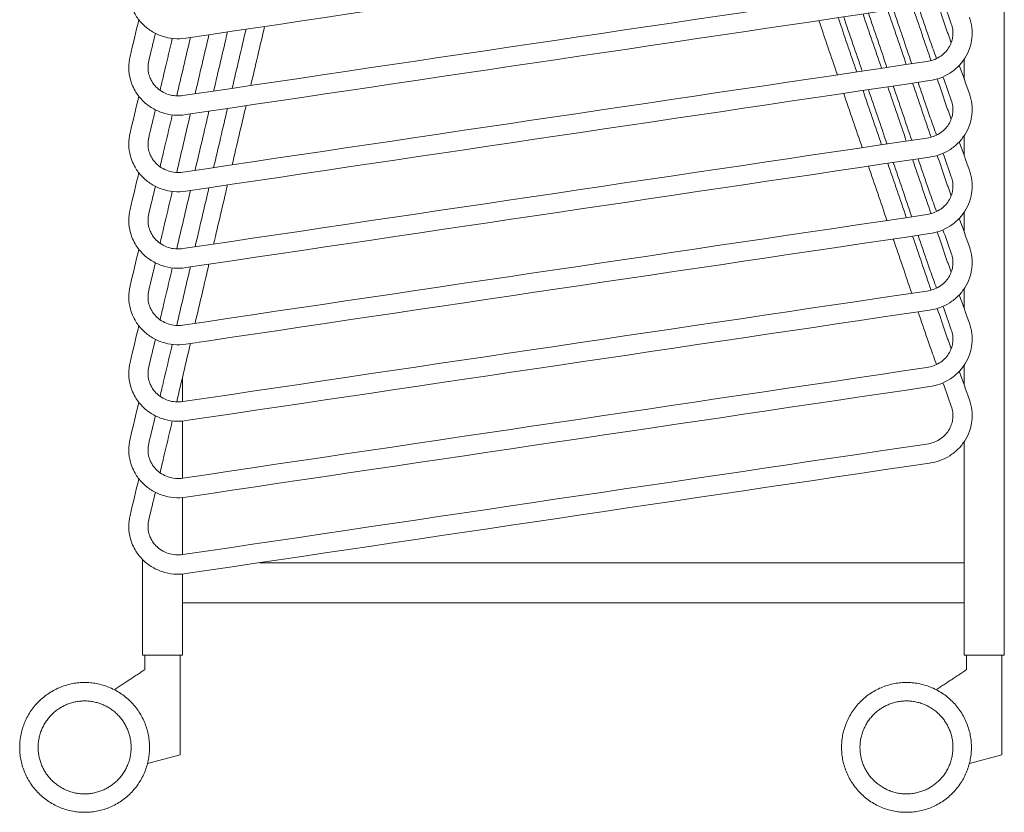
# Model space of a CAD drawing. Header units: centimetres. Extents: x -28 to 145, y -313 to 96.
# Tile 36 of 64: x 83 to 145, y -212 to -162. Entities that reach past the tile are written whole.
import ezdxf

# ---------------------------------------------------------------- set-up
doc = ezdxf.new("R2010")
doc.units = ezdxf.units.CM
doc.layers.add('Main lines', color=7, linetype='Continuous', lineweight=13, true_color=0x000000)
doc.layers.add('Predefinito', color=7, linetype='Continuous', true_color=0x000000)

# ---------------------------------------------------------------- blocks, each defined once
blk = doc.blocks.new('CB-298_Petal_Stacked_2D_Side')
at = {"layer": 'Main lines'}
for p, q in [((-24.53, -9.484), (-26.557, -10.034)), ((24.703, -10.034), (26.73, -9.484))]:
    blk.add_line(p, q, dxfattribs=at)
for points, degree in [([(26.88, -3.275), (26.88, 12.191), (26.88, 27.656), (26.88, 43.122)], 3), ([(-24.177, 35.225), (-8.711, 37.524), (6.755, 39.824), (22.221, 42.124)], 3), ([(22.051, 38.539), (6.583, 36.239), (-8.885, 33.939), (-24.353, 31.639)], 3), ([(23.054, 37.586), (23.228, 37.099), (23.402, 36.613), (23.576, 36.126)], 3), ([(-24.177, 30.452), (-8.711, 32.751), (6.755, 35.051), (22.221, 37.351)], 3), ([(20.77, 33.576), (20.385, 34.705), (20.001, 35.834), (19.616, 36.963)], 3), ([(19.957, 37.014), (20.341, 35.885), (20.726, 34.755), (21.11, 33.626)], 3), ([(22.312, 33.819), (21.929, 34.944), (21.546, 36.069), (21.163, 37.194)], 3), ([(21.504, 37.244), (21.697, 36.675), (21.891, 36.106), (22.085, 35.538)], 3), ([(23.221, 35.924), (23.047, 36.435), (22.873, 36.945), (22.699, 37.455)], 3), ([(-27.102, 36.37), (-27.283, 35.61), (-27.465, 34.849), (-27.647, 34.088)], 3), ([(15.316, 36.324), (15.7, 35.195), (16.085, 34.065), (16.469, 32.936)], 3), ([(17.676, 33.115), (17.291, 34.245), (16.907, 35.374), (16.522, 36.503)], 3), ([(16.863, 36.554), (17.247, 35.425), (17.632, 34.296), (18.016, 33.166)], 3), ([(19.223, 33.346), (18.838, 34.475), (18.454, 35.604), (18.069, 36.733)], 3), ([(18.41, 36.784), (18.794, 35.655), (19.179, 34.526), (19.563, 33.396)], 3), ([(-21.276, 32.096), (-20.988, 33.326), (-20.7, 34.555), (-20.413, 35.784)], 3), ([(-20.118, 32.268), (-19.831, 33.498), (-19.543, 34.727), (-19.255, 35.957)], 3), ([(-26.48, 33.809), (-26.343, 34.382), (-26.206, 34.954), (-26.069, 35.526)], 3), ([(-25.471, 33.262), (-25.319, 33.912), (-25.167, 34.561), (-25.015, 35.211)], 3), ([(-24.738, 31.619), (-24.454, 32.835), (-24.169, 34.052), (-23.884, 35.268)], 3), ([(-23.59, 31.752), (-23.303, 32.981), (-23.015, 34.211), (-22.727, 35.44)], 3), ([(-22.433, 31.924), (-22.145, 33.154), (-21.858, 34.383), (-21.57, 35.612)], 3), ([(22.262, 35.031), (22.391, 34.67), (22.52, 34.308), (22.649, 33.947)], 3), ([(23.568, 34.943), (23.509, 35.107), (23.45, 35.271), (23.392, 35.435)], 3), ([(24.38, 33.915), (24.38, 33.5), (24.38, 33.085), (24.38, 32.67)], 3), ([(-25.555, 32.905), (-25.527, 33.022), (-25.499, 33.141), (-25.471, 33.262)], 3), ([(22.051, 33.766), (6.583, 31.466), (-8.885, 29.166), (-24.353, 26.866)], 3), ([(24.706, 31.757), (24.495, 32.348), (24.284, 32.938), (24.073, 33.529)], 3), ([(-25.778, 31.975), (-25.704, 32.285), (-25.629, 32.595), (-25.555, 32.905)], 3), ([(-24.177, 25.679), (-8.711, 27.979), (6.755, 30.278), (22.221, 32.578)], 3), ([(23.221, 31.152), (23.047, 31.662), (22.873, 32.172), (22.699, 32.682)], 3), ([(23.055, 32.813), (23.229, 32.326), (23.402, 31.84), (23.576, 31.353)], 3), ([(19.223, 28.573), (18.838, 29.702), (18.454, 30.832), (18.069, 31.961)], 3), ([(18.41, 32.011), (18.794, 30.882), (19.179, 29.753), (19.563, 28.623)], 3), ([(20.77, 28.803), (20.385, 29.932), (20.001, 31.062), (19.616, 32.191)], 3), ([(19.957, 32.241), (20.341, 31.112), (20.726, 29.983), (21.11, 28.853)], 3), ([(22.312, 29.047), (21.929, 30.171), (21.546, 31.296), (21.163, 32.421)], 3), ([(21.504, 32.471), (21.697, 31.903), (21.891, 31.334), (22.085, 30.765)], 3), ([(-27.102, 31.598), (-27.283, 30.837), (-27.465, 30.076), (-27.647, 29.316)], 3), ([(16.863, 31.781), (17.247, 30.652), (17.632, 29.523), (18.016, 28.393)], 3), ([(-26.48, 29.037), (-26.343, 29.609), (-26.206, 30.181), (-26.069, 30.753)], 3), ([(-22.433, 27.151), (-22.145, 28.381), (-21.858, 29.61), (-21.57, 30.839)], 3), ([(-21.276, 27.324), (-20.988, 28.553), (-20.7, 29.782), (-20.413, 31.011)], 3), ([(-25.471, 28.489), (-25.319, 29.139), (-25.167, 29.789), (-25.015, 30.438)], 3), ([(-24.738, 26.846), (-24.454, 28.063), (-24.169, 29.279), (-23.884, 30.495)], 3), ([(-23.59, 26.979), (-23.303, 28.209), (-23.015, 29.438), (-22.727, 30.667)], 3), ([(22.262, 30.259), (22.391, 29.897), (22.52, 29.536), (22.649, 29.174)], 3), ([(23.568, 30.17), (23.509, 30.334), (23.45, 30.498), (23.392, 30.662)], 3), ([(22.051, 28.993), (6.583, 26.693), (-8.885, 24.393), (-24.353, 22.093)], 3), ([(24.38, 29.142), (24.38, 28.727), (24.38, 28.312), (24.38, 27.897)], 3), ([(-25.555, 28.132), (-25.527, 28.249), (-25.499, 28.369), (-25.471, 28.489)], 3), ([(24.706, 26.984), (24.495, 27.575), (24.284, 28.166), (24.073, 28.756)], 3), ([(-25.778, 27.202), (-25.704, 27.512), (-25.629, 27.822), (-25.555, 28.132)], 3), ([(-24.177, 20.906), (-8.711, 23.206), (6.755, 25.505), (22.221, 27.805)], 3), ([(22.312, 24.274), (21.929, 25.399), (21.546, 26.523), (21.163, 27.648)], 3), ([(21.504, 27.698), (21.697, 27.13), (21.891, 26.561), (22.085, 25.992)], 3), ([(23.221, 26.379), (23.047, 26.889), (22.873, 27.399), (22.699, 27.91)], 3), ([(23.055, 28.04), (23.229, 27.553), (23.402, 27.067), (23.576, 26.58)], 3), ([(18.41, 27.239), (18.794, 26.109), (19.179, 24.98), (19.563, 23.851)], 3), ([(20.77, 24.03), (20.385, 25.159), (20.001, 26.289), (19.616, 27.418)], 3), ([(19.957, 27.468), (20.341, 26.339), (20.726, 25.21), (21.11, 24.081)], 3), ([(-27.102, 26.825), (-27.283, 26.064), (-27.465, 25.303), (-27.647, 24.543)], 3), ([(-26.48, 24.264), (-26.343, 24.836), (-26.206, 25.408), (-26.069, 25.981)], 3), ([(-23.59, 22.207), (-23.303, 23.436), (-23.015, 24.665), (-22.727, 25.894)], 3), ([(-22.433, 22.379), (-22.145, 23.608), (-21.858, 24.837), (-21.57, 26.067)], 3), ([(23.568, 25.397), (23.509, 25.561), (23.45, 25.726), (23.392, 25.89)], 3), ([(-25.471, 23.716), (-25.319, 24.366), (-25.167, 25.016), (-25.015, 25.665)], 3), ([(-24.738, 22.073), (-24.454, 23.29), (-24.169, 24.506), (-23.884, 25.722)], 3), ([(22.262, 25.486), (22.391, 25.124), (22.52, 24.763), (22.649, 24.401)], 3), ([(22.051, 24.22), (6.583, 21.92), (-8.885, 19.62), (-24.353, 17.32)], 3), ([(24.706, 22.212), (24.495, 22.802), (24.284, 23.393), (24.073, 23.983)], 3), ([(24.38, 24.37), (24.38, 23.954), (24.38, 23.539), (24.38, 23.124)], 3), ([(-25.778, 22.429), (-25.704, 22.739), (-25.629, 23.049), (-25.555, 23.359)], 3), ([(-25.555, 23.359), (-25.527, 23.476), (-25.499, 23.596), (-25.471, 23.716)], 3), ([(-24.177, 16.133), (-8.711, 18.433), (6.755, 20.733), (22.221, 23.032)], 3), ([(22.312, 19.501), (21.929, 20.626), (21.546, 21.75), (21.163, 22.875)], 3), ([(21.504, 22.926), (21.697, 22.357), (21.891, 21.788), (22.085, 21.219)], 3), ([(23.221, 21.606), (23.047, 22.116), (22.873, 22.627), (22.699, 23.137)], 3), ([(23.055, 23.267), (23.228, 22.781), (23.402, 22.294), (23.576, 21.808)], 3), ([(19.957, 22.696), (20.341, 21.566), (20.726, 20.437), (21.11, 19.308)], 3), ([(-27.102, 22.052), (-27.283, 21.291), (-27.465, 20.531), (-27.647, 19.77)], 3), ([(-26.48, 19.491), (-26.343, 20.063), (-26.206, 20.636), (-26.069, 21.208)], 3), ([(-25.471, 18.943), (-25.319, 19.593), (-25.167, 20.243), (-25.015, 20.893)], 3), ([(-24.738, 17.301), (-24.454, 18.517), (-24.169, 19.733), (-23.884, 20.95)], 3), ([(-23.59, 17.434), (-23.303, 18.663), (-23.015, 19.892), (-22.727, 21.122)], 3), ([(23.568, 20.624), (23.509, 20.788), (23.45, 20.953), (23.392, 21.117)], 3), ([(22.262, 20.713), (22.391, 20.351), (22.52, 19.99), (22.649, 19.628)], 3), ([(22.051, 19.448), (6.583, 17.147), (-8.885, 14.847), (-24.353, 12.547)], 3), ([(24.706, 17.439), (24.495, 18.029), (24.284, 18.62), (24.073, 19.211)], 3), ([(24.38, 19.597), (24.38, 19.182), (24.38, 18.767), (24.38, 18.352)], 3), ([(-25.778, 17.656), (-25.704, 17.966), (-25.629, 18.276), (-25.555, 18.586)], 3), ([(-25.555, 18.586), (-25.527, 18.704), (-25.499, 18.823), (-25.471, 18.943)], 3), ([(23.055, 18.494), (23.229, 18.008), (23.402, 17.521), (23.576, 17.035)], 3), ([(-24.177, 11.361), (-8.711, 13.66), (6.755, 15.96), (22.221, 18.259)], 3), ([(21.504, 18.153), (21.697, 17.584), (21.891, 17.015), (22.085, 16.446)], 3), ([(23.221, 16.833), (23.047, 17.343), (22.873, 17.854), (22.699, 18.364)], 3), ([(-27.102, 17.279), (-27.283, 16.518), (-27.465, 15.758), (-27.647, 14.997)], 3), ([(-26.48, 14.718), (-26.343, 15.291), (-26.206, 15.863), (-26.069, 16.435)], 3), ([(-25.471, 14.171), (-25.319, 14.82), (-25.167, 15.47), (-25.015, 16.12)], 3), ([(-24.738, 12.528), (-24.454, 13.744), (-24.169, 14.96), (-23.884, 16.177)], 3), ([(23.568, 15.851), (23.509, 16.016), (23.45, 16.18), (23.392, 16.344)], 3), ([(22.262, 15.94), (22.391, 15.579), (22.52, 15.217), (22.649, 14.856)], 3), ([(24.38, 14.824), (24.38, 14.409), (24.38, 13.994), (24.38, 13.579)], 3), ([(-25.555, 13.814), (-25.527, 13.931), (-25.499, 14.05), (-25.471, 14.171)], 3), ([(22.051, 14.675), (6.583, 12.375), (-8.885, 10.075), (-24.353, 7.775)], 3), ([(24.706, 12.666), (24.495, 13.257), (24.284, 13.847), (24.073, 14.438)], 3), ([(-25.778, 12.884), (-25.704, 13.194), (-25.629, 13.504), (-25.555, 13.814)], 3), ([(-24.38, 12.544), (-24.38, 13.049), (-24.38, 13.554), (-24.38, 14.059)], 3), ([(23.055, 13.721), (23.229, 13.235), (23.402, 12.748), (23.576, 12.262)], 3), ([(-24.177, 6.588), (-8.711, 8.887), (6.755, 11.187), (22.221, 13.487)], 3), ([(-27.102, 12.506), (-27.283, 11.746), (-27.465, 10.985), (-27.647, 10.224)], 3), ([(-26.48, 9.945), (-26.343, 10.518), (-26.206, 11.09), (-26.069, 11.662)], 3), ([(-25.471, 9.398), (-25.319, 10.048), (-25.167, 10.697), (-25.015, 11.347)], 3), ([(-24.38, 7.771), (-24.38, 8.96), (-24.38, 10.148), (-24.38, 11.337)], 3), ([(22.051, 9.902), (6.583, 7.602), (-8.885, 5.302), (-24.353, 3.002)], 3), ([(24.38, 10.051), (24.38, 5.609), (24.38, 1.167), (24.38, -3.275)], 3), ([(-25.555, 9.041), (-25.527, 9.158), (-25.499, 9.277), (-25.471, 9.398)], 3), ([(-25.778, 8.111), (-25.704, 8.421), (-25.629, 8.731), (-25.555, 9.041)], 3), ([(-24.177, 1.815), (-8.711, 4.115), (6.755, 6.414), (22.221, 8.714)], 3), ([(-27.102, 7.734), (-27.283, 6.973), (-27.465, 6.212), (-27.647, 5.451)], 3), ([(-26.48, 5.173), (-26.343, 5.745), (-26.206, 6.317), (-26.069, 6.889)], 3), ([(-24.38, 6.251), (-24.38, 6.356), (-24.38, 6.46), (-24.38, 6.564)], 3), ([(-24.38, 5.789), (-24.38, 5.944), (-24.38, 6.098), (-24.38, 6.251)], 3), ([(-24.38, 2.998), (-24.38, 3.929), (-24.38, 4.859), (-24.38, 5.789)], 3), ([(-26.88, 2.708), (-26.88, 0.78), (-26.88, -1.147), (-26.88, -3.075)], 3), ([(24.38, 2.5), (2.405, 2.5), (-19.569, 2.5)], 2), ([(-24.38, -3.075), (-24.38, -1.453), (-24.38, 0.169), (-24.38, 1.791)], 3), ([(-24.38, 0), (0, 0), (24.38, 0)], 2), ([(-26.88, -3.075), (-26.88, -3.175), (-26.88, -3.275)], 2), ([(-26.73, -4.176), (-26.73, -3.725), (-26.73, -3.275)], 2), ([(-24.53, -3.275), (-24.53, -6.379), (-24.53, -9.484)], 2), ([(-24.38, -3.275), (-24.38, -3.175), (-24.38, -3.075)], 2), ([(24.53, -4.176), (24.53, -3.725), (24.53, -3.275)], 2), ([(26.73, -9.484), (26.73, -6.379), (26.73, -3.275)], 2), ([(-28.623, -5.426), (-27.677, -4.801), (-26.73, -4.176)], 2), ([(22.637, -5.426), (23.583, -4.801), (24.53, -4.176)], 2)]:
    blk.add_open_spline(points, degree=degree, dxfattribs=at)
for points, knots in [([(-27.647, 38.861), (-27.703, 38.626), (-27.73, 38.383), (-27.727, 38.142), (-27.724, 37.893), (-27.689, 37.644), (-27.622, 37.404), (-27.597, 37.311), (-27.567, 37.22), (-27.532, 37.13), (-27.477, 36.987), (-27.411, 36.849), (-27.334, 36.716), (-27.213, 36.506), (-27.066, 36.311), (-26.898, 36.136), (-26.729, 35.961), (-26.539, 35.806), (-26.333, 35.675), (-26.12, 35.541), (-25.891, 35.432), (-25.652, 35.352), (-25.413, 35.273), (-25.163, 35.222), (-24.911, 35.201), (-24.667, 35.18), (-24.419, 35.188), (-24.177, 35.225)], [4.114314, 4.114314, 4.114314, 4.114314, 4.858879, 4.858879, 4.858879, 5.626477, 5.626477, 5.626477, 5.921657, 5.921657, 5.921657, 6.392151, 6.392151, 6.392151, 7.13533, 7.13533, 7.13533, 7.87701, 7.87701, 7.87701, 8.639763, 8.639763, 8.639763, 9.401301, 9.401301, 9.401301, 10.139704, 10.139704, 10.139704, 10.139704]), ([(22.221, 32.578), (22.44, 32.608), (22.657, 32.662), (22.864, 32.737), (23.079, 32.814), (23.284, 32.915), (23.476, 33.036), (23.668, 33.157), (23.846, 33.299), (24.005, 33.459), (24.161, 33.615), (24.3, 33.788), (24.418, 33.973), (24.536, 34.159), (24.633, 34.358), (24.707, 34.564), (24.723, 34.608), (24.737, 34.653), (24.751, 34.698), (24.803, 34.868), (24.839, 35.043), (24.859, 35.219), (24.884, 35.442), (24.883, 35.668), (24.857, 35.891), (24.831, 36.108), (24.78, 36.323), (24.706, 36.53)], [57.049487, 57.049487, 57.049487, 57.049487, 57.715968, 57.715968, 57.715968, 58.403298, 58.403298, 58.403298, 59.091898, 59.091898, 59.091898, 59.765191, 59.765191, 59.765191, 60.439642, 60.439642, 60.439642, 60.584358, 60.584358, 60.584358, 61.131001, 61.131001, 61.131001, 61.823342, 61.823342, 61.823342, 62.498542, 62.498542, 62.498542, 62.498542]), ([(23.576, 36.126), (23.62, 36.004), (23.65, 35.877), (23.665, 35.749), (23.681, 35.618), (23.681, 35.485), (23.666, 35.354), (23.655, 35.25), (23.633, 35.147), (23.603, 35.047), (23.595, 35.02), (23.586, 34.994), (23.577, 34.968), (23.533, 34.846), (23.475, 34.728), (23.405, 34.617), (23.334, 34.506), (23.251, 34.402), (23.157, 34.308), (23.06, 34.211), (22.951, 34.124), (22.834, 34.05), (22.716, 33.975), (22.589, 33.913), (22.456, 33.865), (22.326, 33.818), (22.189, 33.785), (22.051, 33.766)], [4.044385, 4.044385, 4.044385, 4.044385, 4.45997, 4.45997, 4.45997, 4.885667, 4.885667, 4.885667, 5.221906, 5.221906, 5.221906, 5.311107, 5.311107, 5.311107, 5.727078, 5.727078, 5.727078, 6.143742, 6.143742, 6.143742, 6.571527, 6.571527, 6.571527, 7.000039, 7.000039, 7.000039, 7.421438, 7.421438, 7.421438, 7.421438]), ([(23.392, 35.435), (23.363, 35.515), (23.334, 35.596), (23.306, 35.677), (23.277, 35.759), (23.249, 35.842), (23.221, 35.924)], [4.0443846, 4.0443846, 4.0443846, 4.0443846, 4.3073394, 4.3073394, 4.3073394, 4.5703706, 4.5703706, 4.5703706, 4.5703706]), ([(22.085, 35.538), (22.114, 35.452), (22.143, 35.367), (22.173, 35.282), (22.202, 35.198), (22.232, 35.114), (22.262, 35.031)], [36.8976324, 36.8976324, 36.8976324, 36.8976324, 37.1695132, 37.1695132, 37.1695132, 37.4414603, 37.4414603, 37.4414603, 37.4414603]), ([(-27.647, 34.088), (-27.703, 33.853), (-27.73, 33.611), (-27.727, 33.369), (-27.724, 33.12), (-27.689, 32.871), (-27.622, 32.631), (-27.597, 32.538), (-27.567, 32.447), (-27.532, 32.357), (-27.477, 32.215), (-27.411, 32.076), (-27.334, 31.943), (-27.213, 31.733), (-27.066, 31.538), (-26.898, 31.363), (-26.729, 31.188), (-26.539, 31.033), (-26.333, 30.902), (-26.12, 30.768), (-25.891, 30.66), (-25.652, 30.58), (-25.413, 30.5), (-25.163, 30.449), (-24.911, 30.428), (-24.667, 30.408), (-24.419, 30.416), (-24.177, 30.452)], [4.114314, 4.114314, 4.114314, 4.114314, 4.858879, 4.858879, 4.858879, 5.626477, 5.626477, 5.626477, 5.921657, 5.921657, 5.921657, 6.392151, 6.392151, 6.392151, 7.13533, 7.13533, 7.13533, 7.87701, 7.87701, 7.87701, 8.639763, 8.639763, 8.639763, 9.401301, 9.401301, 9.401301, 10.139704, 10.139704, 10.139704, 10.139704]), ([(-24.353, 31.639), (-24.505, 31.616), (-24.659, 31.611), (-24.812, 31.624), (-24.969, 31.637), (-25.124, 31.669), (-25.272, 31.718), (-25.42, 31.767), (-25.561, 31.834), (-25.691, 31.916), (-25.817, 31.996), (-25.932, 32.09), (-26.034, 32.196), (-26.135, 32.301), (-26.223, 32.418), (-26.295, 32.542), (-26.341, 32.621), (-26.38, 32.704), (-26.412, 32.788), (-26.433, 32.841), (-26.45, 32.895), (-26.466, 32.95), (-26.505, 33.091), (-26.525, 33.238), (-26.527, 33.384), (-26.529, 33.527), (-26.513, 33.67), (-26.48, 33.809)], [54.33788, 54.33788, 54.33788, 54.33788, 54.799331, 54.799331, 54.799331, 55.274518, 55.274518, 55.274518, 55.748988, 55.748988, 55.748988, 56.208539, 56.208539, 56.208539, 56.667253, 56.667253, 56.667253, 56.956947, 56.956947, 56.956947, 57.13851, 57.13851, 57.13851, 57.610286, 57.610286, 57.610286, 58.068264, 58.068264, 58.068264, 58.068264]), ([(23.576, 31.353), (23.62, 31.231), (23.65, 31.104), (23.665, 30.976), (23.681, 30.845), (23.681, 30.712), (23.666, 30.581), (23.655, 30.477), (23.633, 30.374), (23.603, 30.274), (23.595, 30.248), (23.586, 30.221), (23.577, 30.195), (23.533, 30.073), (23.475, 29.955), (23.405, 29.844), (23.334, 29.733), (23.251, 29.629), (23.157, 29.535), (23.06, 29.438), (22.951, 29.351), (22.834, 29.277), (22.716, 29.202), (22.589, 29.14), (22.456, 29.092), (22.326, 29.045), (22.189, 29.012), (22.051, 28.993)], [4.044385, 4.044385, 4.044385, 4.044385, 4.45997, 4.45997, 4.45997, 4.885667, 4.885667, 4.885667, 5.221906, 5.221906, 5.221906, 5.311107, 5.311107, 5.311107, 5.727078, 5.727078, 5.727078, 6.143742, 6.143742, 6.143742, 6.571527, 6.571527, 6.571527, 7.000039, 7.000039, 7.000039, 7.421438, 7.421438, 7.421438, 7.421438]), ([(22.221, 27.805), (22.441, 27.836), (22.657, 27.889), (22.864, 27.964), (23.079, 28.041), (23.284, 28.142), (23.476, 28.263), (23.668, 28.384), (23.846, 28.527), (24.005, 28.686), (24.161, 28.842), (24.3, 29.015), (24.418, 29.201), (24.536, 29.386), (24.633, 29.585), (24.707, 29.791), (24.723, 29.836), (24.737, 29.88), (24.751, 29.925), (24.803, 30.095), (24.839, 30.27), (24.859, 30.446), (24.884, 30.669), (24.883, 30.895), (24.857, 31.118), (24.831, 31.336), (24.78, 31.55), (24.706, 31.757)], [57.049621, 57.049621, 57.049621, 57.049621, 57.715208, 57.715208, 57.715208, 58.402538, 58.402538, 58.402538, 59.091138, 59.091138, 59.091138, 59.764431, 59.764431, 59.764431, 60.438882, 60.438882, 60.438882, 60.583598, 60.583598, 60.583598, 61.130241, 61.130241, 61.130241, 61.822582, 61.822582, 61.822582, 62.497782, 62.497782, 62.497782, 62.497782]), ([(22.085, 30.765), (22.114, 30.679), (22.143, 30.594), (22.173, 30.509), (22.202, 30.425), (22.232, 30.341), (22.262, 30.259)], [36.8976324, 36.8976324, 36.8976324, 36.8976324, 37.1695132, 37.1695132, 37.1695132, 37.4414603, 37.4414603, 37.4414603, 37.4414603]), ([(23.392, 30.662), (23.363, 30.742), (23.334, 30.823), (23.306, 30.905), (23.277, 30.986), (23.249, 31.069), (23.221, 31.152)], [4.0443846, 4.0443846, 4.0443846, 4.0443846, 4.3073394, 4.3073394, 4.3073394, 4.5703706, 4.5703706, 4.5703706, 4.5703706]), ([(-27.647, 29.316), (-27.703, 29.08), (-27.73, 28.838), (-27.727, 28.596), (-27.724, 28.347), (-27.689, 28.099), (-27.622, 27.858), (-27.597, 27.766), (-27.567, 27.674), (-27.532, 27.585), (-27.477, 27.442), (-27.411, 27.303), (-27.334, 27.17), (-27.213, 26.96), (-27.066, 26.765), (-26.898, 26.59), (-26.729, 26.415), (-26.539, 26.26), (-26.333, 26.13), (-26.12, 25.995), (-25.891, 25.887), (-25.652, 25.807), (-25.413, 25.727), (-25.163, 25.676), (-24.911, 25.655), (-24.667, 25.635), (-24.419, 25.643), (-24.177, 25.679)], [4.114314, 4.114314, 4.114314, 4.114314, 4.858879, 4.858879, 4.858879, 5.626477, 5.626477, 5.626477, 5.921657, 5.921657, 5.921657, 6.392151, 6.392151, 6.392151, 7.13533, 7.13533, 7.13533, 7.87701, 7.87701, 7.87701, 8.639763, 8.639763, 8.639763, 9.401301, 9.401301, 9.401301, 10.139704, 10.139704, 10.139704, 10.139704]), ([(-24.353, 26.866), (-24.505, 26.843), (-24.659, 26.838), (-24.812, 26.851), (-24.969, 26.864), (-25.124, 26.896), (-25.272, 26.945), (-25.42, 26.995), (-25.561, 27.061), (-25.691, 27.144), (-25.817, 27.223), (-25.932, 27.317), (-26.034, 27.423), (-26.135, 27.528), (-26.223, 27.645), (-26.295, 27.77), (-26.341, 27.849), (-26.38, 27.931), (-26.412, 28.015), (-26.433, 28.068), (-26.45, 28.122), (-26.466, 28.177), (-26.505, 28.319), (-26.525, 28.465), (-26.527, 28.612), (-26.529, 28.754), (-26.513, 28.897), (-26.48, 29.037)], [54.337953, 54.337953, 54.337953, 54.337953, 54.799405, 54.799405, 54.799405, 55.274592, 55.274592, 55.274592, 55.749061, 55.749061, 55.749061, 56.208613, 56.208613, 56.208613, 56.667327, 56.667327, 56.667327, 56.95702, 56.95702, 56.95702, 57.138583, 57.138583, 57.138583, 57.61036, 57.61036, 57.61036, 58.068338, 58.068338, 58.068338, 58.068338]), ([(23.576, 26.58), (23.62, 26.458), (23.65, 26.331), (23.665, 26.203), (23.681, 26.072), (23.681, 25.939), (23.666, 25.808), (23.655, 25.704), (23.633, 25.602), (23.603, 25.501), (23.595, 25.475), (23.586, 25.448), (23.577, 25.422), (23.533, 25.3), (23.475, 25.182), (23.405, 25.071), (23.334, 24.96), (23.251, 24.856), (23.157, 24.762), (23.06, 24.665), (22.951, 24.578), (22.834, 24.504), (22.716, 24.43), (22.589, 24.368), (22.456, 24.32), (22.326, 24.272), (22.189, 24.239), (22.051, 24.22)], [4.044385, 4.044385, 4.044385, 4.044385, 4.45997, 4.45997, 4.45997, 4.885667, 4.885667, 4.885667, 5.221906, 5.221906, 5.221906, 5.311107, 5.311107, 5.311107, 5.727078, 5.727078, 5.727078, 6.143742, 6.143742, 6.143742, 6.571527, 6.571527, 6.571527, 7.000039, 7.000039, 7.000039, 7.421365, 7.421365, 7.421365, 7.421365]), ([(22.221, 23.032), (22.441, 23.063), (22.657, 23.116), (22.864, 23.191), (23.079, 23.268), (23.284, 23.369), (23.476, 23.49), (23.668, 23.612), (23.846, 23.754), (24.005, 23.914), (24.161, 24.07), (24.3, 24.242), (24.418, 24.428), (24.536, 24.614), (24.633, 24.812), (24.707, 25.018), (24.723, 25.063), (24.737, 25.107), (24.751, 25.153), (24.803, 25.322), (24.839, 25.497), (24.859, 25.673), (24.884, 25.896), (24.883, 26.122), (24.857, 26.345), (24.831, 26.563), (24.78, 26.778), (24.706, 26.984)], [57.049621, 57.049621, 57.049621, 57.049621, 57.715721, 57.715721, 57.715721, 58.403051, 58.403051, 58.403051, 59.091651, 59.091651, 59.091651, 59.764944, 59.764944, 59.764944, 60.439395, 60.439395, 60.439395, 60.584111, 60.584111, 60.584111, 61.130754, 61.130754, 61.130754, 61.823095, 61.823095, 61.823095, 62.498295, 62.498295, 62.498295, 62.498295]), ([(22.085, 25.992), (22.114, 25.906), (22.143, 25.821), (22.173, 25.736), (22.202, 25.652), (22.232, 25.568), (22.262, 25.486)], [36.8976324, 36.8976324, 36.8976324, 36.8976324, 37.1695132, 37.1695132, 37.1695132, 37.4414603, 37.4414603, 37.4414603, 37.4414603]), ([(23.392, 25.89), (23.363, 25.969), (23.334, 26.05), (23.306, 26.132), (23.277, 26.213), (23.249, 26.296), (23.221, 26.379)], [4.0443846, 4.0443846, 4.0443846, 4.0443846, 4.3073394, 4.3073394, 4.3073394, 4.5703706, 4.5703706, 4.5703706, 4.5703706]), ([(-27.647, 24.543), (-27.703, 24.307), (-27.73, 24.065), (-27.727, 23.823), (-27.724, 23.574), (-27.689, 23.326), (-27.622, 23.085), (-27.597, 22.993), (-27.567, 22.901), (-27.532, 22.812), (-27.477, 22.669), (-27.411, 22.53), (-27.334, 22.397), (-27.213, 22.187), (-27.066, 21.992), (-26.898, 21.817), (-26.729, 21.642), (-26.539, 21.487), (-26.333, 21.357), (-26.12, 21.223), (-25.891, 21.114), (-25.652, 21.034), (-25.413, 20.954), (-25.163, 20.903), (-24.911, 20.882), (-24.667, 20.862), (-24.419, 20.87), (-24.177, 20.906)], [4.114314, 4.114314, 4.114314, 4.114314, 4.858879, 4.858879, 4.858879, 5.626477, 5.626477, 5.626477, 5.921657, 5.921657, 5.921657, 6.392151, 6.392151, 6.392151, 7.13533, 7.13533, 7.13533, 7.87701, 7.87701, 7.87701, 8.639763, 8.639763, 8.639763, 9.401301, 9.401301, 9.401301, 10.139704, 10.139704, 10.139704, 10.139704]), ([(-24.353, 22.093), (-24.505, 22.071), (-24.659, 22.066), (-24.812, 22.078), (-24.969, 22.091), (-25.124, 22.123), (-25.272, 22.172), (-25.42, 22.222), (-25.561, 22.289), (-25.691, 22.371), (-25.817, 22.45), (-25.932, 22.544), (-26.034, 22.65), (-26.135, 22.755), (-26.223, 22.872), (-26.295, 22.997), (-26.341, 23.076), (-26.38, 23.158), (-26.412, 23.243), (-26.433, 23.296), (-26.45, 23.35), (-26.466, 23.404), (-26.505, 23.546), (-26.525, 23.692), (-26.527, 23.839), (-26.529, 23.981), (-26.513, 24.124), (-26.48, 24.264)], [54.337953, 54.337953, 54.337953, 54.337953, 54.799405, 54.799405, 54.799405, 55.274592, 55.274592, 55.274592, 55.749061, 55.749061, 55.749061, 56.208613, 56.208613, 56.208613, 56.667327, 56.667327, 56.667327, 56.95702, 56.95702, 56.95702, 57.138583, 57.138583, 57.138583, 57.61036, 57.61036, 57.61036, 58.068338, 58.068338, 58.068338, 58.068338]), ([(22.221, 18.259), (22.44, 18.29), (22.657, 18.343), (22.864, 18.418), (23.079, 18.496), (23.284, 18.596), (23.476, 18.717), (23.668, 18.839), (23.846, 18.981), (24.005, 19.141), (24.161, 19.297), (24.3, 19.47), (24.418, 19.655), (24.536, 19.841), (24.633, 20.039), (24.707, 20.246), (24.723, 20.29), (24.737, 20.335), (24.751, 20.38), (24.803, 20.55), (24.839, 20.724), (24.859, 20.9), (24.884, 21.124), (24.883, 21.349), (24.857, 21.572), (24.831, 21.79), (24.78, 22.005), (24.706, 22.212)], [57.049621, 57.049621, 57.049621, 57.049621, 57.716462, 57.716462, 57.716462, 58.403791, 58.403791, 58.403791, 59.092391, 59.092391, 59.092391, 59.765684, 59.765684, 59.765684, 60.440136, 60.440136, 60.440136, 60.584851, 60.584851, 60.584851, 61.131494, 61.131494, 61.131494, 61.823835, 61.823835, 61.823835, 62.499036, 62.499036, 62.499036, 62.499036]), ([(23.576, 21.808), (23.62, 21.685), (23.65, 21.558), (23.665, 21.43), (23.681, 21.299), (23.681, 21.166), (23.666, 21.035), (23.655, 20.932), (23.633, 20.829), (23.603, 20.729), (23.595, 20.702), (23.586, 20.676), (23.577, 20.649), (23.533, 20.527), (23.475, 20.409), (23.405, 20.298), (23.334, 20.187), (23.251, 20.083), (23.157, 19.989), (23.06, 19.892), (22.951, 19.805), (22.834, 19.731), (22.716, 19.657), (22.589, 19.595), (22.456, 19.547), (22.326, 19.5), (22.189, 19.466), (22.051, 19.448)], [4.044385, 4.044385, 4.044385, 4.044385, 4.45997, 4.45997, 4.45997, 4.885667, 4.885667, 4.885667, 5.221906, 5.221906, 5.221906, 5.311107, 5.311107, 5.311107, 5.727078, 5.727078, 5.727078, 6.143742, 6.143742, 6.143742, 6.571527, 6.571527, 6.571527, 7.000039, 7.000039, 7.000039, 7.421438, 7.421438, 7.421438, 7.421438]), ([(23.392, 21.117), (23.363, 21.196), (23.334, 21.277), (23.306, 21.359), (23.277, 21.441), (23.249, 21.523), (23.221, 21.606)], [4.0443846, 4.0443846, 4.0443846, 4.0443846, 4.3073394, 4.3073394, 4.3073394, 4.5703706, 4.5703706, 4.5703706, 4.5703706]), ([(22.085, 21.219), (22.114, 21.133), (22.143, 21.048), (22.173, 20.964), (22.202, 20.879), (22.232, 20.795), (22.262, 20.713)], [36.8976324, 36.8976324, 36.8976324, 36.8976324, 37.1695132, 37.1695132, 37.1695132, 37.4414603, 37.4414603, 37.4414603, 37.4414603]), ([(-27.647, 19.77), (-27.703, 19.534), (-27.73, 19.292), (-27.727, 19.05), (-27.724, 18.801), (-27.689, 18.553), (-27.622, 18.313), (-27.597, 18.22), (-27.567, 18.129), (-27.532, 18.039), (-27.477, 17.896), (-27.411, 17.757), (-27.334, 17.624), (-27.213, 17.415), (-27.066, 17.219), (-26.898, 17.044), (-26.729, 16.869), (-26.539, 16.715), (-26.333, 16.584), (-26.12, 16.45), (-25.891, 16.341), (-25.652, 16.261), (-25.413, 16.181), (-25.163, 16.13), (-24.911, 16.109), (-24.667, 16.089), (-24.419, 16.097), (-24.177, 16.133)], [4.114314, 4.114314, 4.114314, 4.114314, 4.858879, 4.858879, 4.858879, 5.626477, 5.626477, 5.626477, 5.921657, 5.921657, 5.921657, 6.392151, 6.392151, 6.392151, 7.13533, 7.13533, 7.13533, 7.87701, 7.87701, 7.87701, 8.639763, 8.639763, 8.639763, 9.401301, 9.401301, 9.401301, 10.139704, 10.139704, 10.139704, 10.139704]), ([(-24.353, 17.32), (-24.505, 17.298), (-24.659, 17.293), (-24.812, 17.305), (-24.969, 17.318), (-25.124, 17.35), (-25.272, 17.4), (-25.42, 17.449), (-25.561, 17.516), (-25.691, 17.598), (-25.817, 17.678), (-25.932, 17.772), (-26.034, 17.877), (-26.135, 17.982), (-26.223, 18.099), (-26.295, 18.224), (-26.341, 18.303), (-26.38, 18.385), (-26.412, 18.47), (-26.433, 18.523), (-26.45, 18.577), (-26.466, 18.631), (-26.505, 18.773), (-26.525, 18.919), (-26.527, 19.066), (-26.529, 19.208), (-26.513, 19.351), (-26.48, 19.491)], [54.33788, 54.33788, 54.33788, 54.33788, 54.799331, 54.799331, 54.799331, 55.274518, 55.274518, 55.274518, 55.748988, 55.748988, 55.748988, 56.208539, 56.208539, 56.208539, 56.667253, 56.667253, 56.667253, 56.956947, 56.956947, 56.956947, 57.13851, 57.13851, 57.13851, 57.610286, 57.610286, 57.610286, 58.068264, 58.068264, 58.068264, 58.068264]), ([(22.221, 13.487), (22.44, 13.517), (22.657, 13.571), (22.864, 13.646), (23.079, 13.723), (23.284, 13.823), (23.476, 13.945), (23.668, 14.066), (23.846, 14.208), (24.005, 14.368), (24.161, 14.524), (24.3, 14.697), (24.418, 14.882), (24.536, 15.068), (24.633, 15.266), (24.707, 15.473), (24.723, 15.517), (24.737, 15.562), (24.751, 15.607), (24.803, 15.777), (24.839, 15.951), (24.859, 16.128), (24.884, 16.351), (24.883, 16.577), (24.857, 16.8), (24.831, 17.017), (24.78, 17.232), (24.706, 17.439)], [57.049621, 57.049621, 57.049621, 57.049621, 57.716462, 57.716462, 57.716462, 58.403791, 58.403791, 58.403791, 59.092391, 59.092391, 59.092391, 59.765684, 59.765684, 59.765684, 60.440136, 60.440136, 60.440136, 60.584851, 60.584851, 60.584851, 61.131494, 61.131494, 61.131494, 61.823835, 61.823835, 61.823835, 62.499036, 62.499036, 62.499036, 62.499036]), ([(23.576, 17.035), (23.62, 16.912), (23.65, 16.786), (23.665, 16.657), (23.681, 16.526), (23.681, 16.394), (23.666, 16.262), (23.655, 16.159), (23.633, 16.056), (23.603, 15.956), (23.595, 15.929), (23.586, 15.903), (23.577, 15.876), (23.533, 15.754), (23.475, 15.636), (23.405, 15.526), (23.334, 15.415), (23.251, 15.311), (23.157, 15.216), (23.06, 15.119), (22.951, 15.033), (22.834, 14.958), (22.716, 14.884), (22.589, 14.822), (22.456, 14.774), (22.326, 14.727), (22.189, 14.694), (22.051, 14.675)], [4.044385, 4.044385, 4.044385, 4.044385, 4.45997, 4.45997, 4.45997, 4.885667, 4.885667, 4.885667, 5.221906, 5.221906, 5.221906, 5.311107, 5.311107, 5.311107, 5.727078, 5.727078, 5.727078, 6.143742, 6.143742, 6.143742, 6.571527, 6.571527, 6.571527, 7.000039, 7.000039, 7.000039, 7.421438, 7.421438, 7.421438, 7.421438]), ([(23.392, 16.344), (23.363, 16.424), (23.334, 16.504), (23.306, 16.586), (23.277, 16.668), (23.249, 16.75), (23.221, 16.833)], [4.0443846, 4.0443846, 4.0443846, 4.0443846, 4.3073394, 4.3073394, 4.3073394, 4.5703706, 4.5703706, 4.5703706, 4.5703706]), ([(22.085, 16.446), (22.114, 16.361), (22.143, 16.275), (22.173, 16.191), (22.202, 16.106), (22.232, 16.023), (22.262, 15.94)], [36.8976324, 36.8976324, 36.8976324, 36.8976324, 37.1695132, 37.1695132, 37.1695132, 37.4414603, 37.4414603, 37.4414603, 37.4414603]), ([(-27.647, 14.997), (-27.703, 14.761), (-27.73, 14.519), (-27.727, 14.278), (-27.724, 14.029), (-27.689, 13.78), (-27.622, 13.54), (-27.597, 13.447), (-27.567, 13.356), (-27.532, 13.266), (-27.477, 13.123), (-27.411, 12.985), (-27.334, 12.852), (-27.213, 12.642), (-27.066, 12.447), (-26.898, 12.272), (-26.729, 12.097), (-26.539, 11.942), (-26.333, 11.811), (-26.12, 11.677), (-25.891, 11.568), (-25.652, 11.488), (-25.413, 11.409), (-25.163, 11.358), (-24.911, 11.337), (-24.667, 11.316), (-24.419, 11.324), (-24.177, 11.361)], [4.114314, 4.114314, 4.114314, 4.114314, 4.858879, 4.858879, 4.858879, 5.626477, 5.626477, 5.626477, 5.921657, 5.921657, 5.921657, 6.392151, 6.392151, 6.392151, 7.13533, 7.13533, 7.13533, 7.87701, 7.87701, 7.87701, 8.639763, 8.639763, 8.639763, 9.401301, 9.401301, 9.401301, 10.139704, 10.139704, 10.139704, 10.139704]), ([(-24.353, 12.547), (-24.505, 12.525), (-24.659, 12.52), (-24.812, 12.533), (-24.969, 12.546), (-25.124, 12.577), (-25.272, 12.627), (-25.42, 12.676), (-25.561, 12.743), (-25.691, 12.825), (-25.817, 12.905), (-25.932, 12.999), (-26.034, 13.104), (-26.135, 13.21), (-26.223, 13.326), (-26.295, 13.451), (-26.341, 13.53), (-26.38, 13.612), (-26.412, 13.697), (-26.433, 13.75), (-26.45, 13.804), (-26.466, 13.859), (-26.505, 14), (-26.525, 14.146), (-26.527, 14.293), (-26.529, 14.436), (-26.513, 14.579), (-26.48, 14.718)], [54.337953, 54.337953, 54.337953, 54.337953, 54.799405, 54.799405, 54.799405, 55.274592, 55.274592, 55.274592, 55.749061, 55.749061, 55.749061, 56.208613, 56.208613, 56.208613, 56.667327, 56.667327, 56.667327, 56.95702, 56.95702, 56.95702, 57.138583, 57.138583, 57.138583, 57.61036, 57.61036, 57.61036, 58.068338, 58.068338, 58.068338, 58.068338]), ([(22.221, 8.714), (22.44, 8.744), (22.657, 8.798), (22.864, 8.873), (23.079, 8.95), (23.284, 9.051), (23.476, 9.172), (23.668, 9.293), (23.846, 9.435), (24.005, 9.595), (24.161, 9.751), (24.3, 9.924), (24.418, 10.109), (24.536, 10.295), (24.633, 10.493), (24.707, 10.7), (24.723, 10.744), (24.737, 10.789), (24.751, 10.834), (24.803, 11.004), (24.839, 11.179), (24.859, 11.355), (24.884, 11.578), (24.883, 11.804), (24.857, 12.027), (24.831, 12.244), (24.78, 12.459), (24.706, 12.666)], [57.049621, 57.049621, 57.049621, 57.049621, 57.716027, 57.716027, 57.716027, 58.403357, 58.403357, 58.403357, 59.091957, 59.091957, 59.091957, 59.76525, 59.76525, 59.76525, 60.439701, 60.439701, 60.439701, 60.584417, 60.584417, 60.584417, 61.13106, 61.13106, 61.13106, 61.823401, 61.823401, 61.823401, 62.498601, 62.498601, 62.498601, 62.498601]), ([(23.576, 12.262), (23.62, 12.14), (23.65, 12.013), (23.665, 11.885), (23.681, 11.753), (23.681, 11.621), (23.666, 11.49), (23.655, 11.386), (23.633, 11.283), (23.603, 11.183), (23.595, 11.156), (23.586, 11.13), (23.577, 11.104), (23.533, 10.981), (23.475, 10.864), (23.405, 10.753), (23.334, 10.642), (23.251, 10.538), (23.157, 10.443), (23.06, 10.347), (22.951, 10.26), (22.834, 10.186), (22.716, 10.111), (22.589, 10.049), (22.456, 10.001), (22.326, 9.954), (22.189, 9.921), (22.051, 9.902)], [4.044385, 4.044385, 4.044385, 4.044385, 4.45997, 4.45997, 4.45997, 4.885667, 4.885667, 4.885667, 5.221906, 5.221906, 5.221906, 5.311107, 5.311107, 5.311107, 5.727078, 5.727078, 5.727078, 6.143742, 6.143742, 6.143742, 6.571527, 6.571527, 6.571527, 7.000039, 7.000039, 7.000039, 7.421438, 7.421438, 7.421438, 7.421438]), ([(-27.647, 10.224), (-27.703, 9.989), (-27.73, 9.747), (-27.727, 9.505), (-27.724, 9.256), (-27.689, 9.007), (-27.622, 8.767), (-27.597, 8.674), (-27.567, 8.583), (-27.532, 8.493), (-27.477, 8.35), (-27.411, 8.212), (-27.334, 8.079), (-27.213, 7.869), (-27.066, 7.674), (-26.898, 7.499), (-26.729, 7.324), (-26.539, 7.169), (-26.333, 7.038), (-26.12, 6.904), (-25.891, 6.795), (-25.652, 6.716), (-25.413, 6.636), (-25.163, 6.585), (-24.911, 6.564), (-24.667, 6.544), (-24.419, 6.552), (-24.177, 6.588)], [4.114314, 4.114314, 4.114314, 4.114314, 4.858879, 4.858879, 4.858879, 5.626477, 5.626477, 5.626477, 5.921657, 5.921657, 5.921657, 6.392151, 6.392151, 6.392151, 7.13533, 7.13533, 7.13533, 7.87701, 7.87701, 7.87701, 8.639763, 8.639763, 8.639763, 9.401301, 9.401301, 9.401301, 10.139704, 10.139704, 10.139704, 10.139704]), ([(-24.353, 7.775), (-24.505, 7.752), (-24.659, 7.747), (-24.812, 7.76), (-24.969, 7.773), (-25.124, 7.805), (-25.272, 7.854), (-25.42, 7.903), (-25.561, 7.97), (-25.691, 8.052), (-25.817, 8.132), (-25.932, 8.226), (-26.034, 8.331), (-26.135, 8.437), (-26.223, 8.554), (-26.295, 8.678), (-26.341, 8.757), (-26.38, 8.84), (-26.412, 8.924), (-26.433, 8.977), (-26.45, 9.031), (-26.466, 9.086), (-26.505, 9.227), (-26.525, 9.374), (-26.527, 9.52), (-26.529, 9.663), (-26.513, 9.806), (-26.48, 9.945)], [54.337953, 54.337953, 54.337953, 54.337953, 54.799405, 54.799405, 54.799405, 55.274592, 55.274592, 55.274592, 55.749061, 55.749061, 55.749061, 56.208613, 56.208613, 56.208613, 56.667327, 56.667327, 56.667327, 56.95702, 56.95702, 56.95702, 57.138583, 57.138583, 57.138583, 57.61036, 57.61036, 57.61036, 58.068338, 58.068338, 58.068338, 58.068338]), ([(-27.647, 5.451), (-27.703, 5.216), (-27.73, 4.974), (-27.727, 4.732), (-27.724, 4.483), (-27.689, 4.234), (-27.622, 3.994), (-27.597, 3.902), (-27.567, 3.81), (-27.532, 3.721), (-27.477, 3.578), (-27.411, 3.439), (-27.334, 3.306), (-27.213, 3.096), (-27.066, 2.901), (-26.898, 2.726), (-26.729, 2.551), (-26.539, 2.396), (-26.333, 2.266), (-26.12, 2.131), (-25.891, 2.023), (-25.652, 1.943), (-25.413, 1.863), (-25.163, 1.812), (-24.911, 1.791), (-24.667, 1.771), (-24.419, 1.779), (-24.177, 1.815)], [4.114314, 4.114314, 4.114314, 4.114314, 4.858879, 4.858879, 4.858879, 5.626477, 5.626477, 5.626477, 5.921657, 5.921657, 5.921657, 6.392151, 6.392151, 6.392151, 7.13533, 7.13533, 7.13533, 7.87701, 7.87701, 7.87701, 8.639763, 8.639763, 8.639763, 9.401301, 9.401301, 9.401301, 10.139704, 10.139704, 10.139704, 10.139704]), ([(-24.353, 3.002), (-24.505, 2.979), (-24.659, 2.974), (-24.812, 2.987), (-24.969, 3), (-25.124, 3.032), (-25.272, 3.081), (-25.42, 3.13), (-25.561, 3.197), (-25.691, 3.28), (-25.817, 3.359), (-25.932, 3.453), (-26.034, 3.559), (-26.135, 3.664), (-26.223, 3.781), (-26.295, 3.906), (-26.341, 3.985), (-26.38, 4.067), (-26.412, 4.151), (-26.433, 4.204), (-26.45, 4.258), (-26.466, 4.313), (-26.505, 4.455), (-26.525, 4.601), (-26.527, 4.748), (-26.529, 4.89), (-26.513, 5.033), (-26.48, 5.173)], [54.337953, 54.337953, 54.337953, 54.337953, 54.799405, 54.799405, 54.799405, 55.274592, 55.274592, 55.274592, 55.749061, 55.749061, 55.749061, 56.208613, 56.208613, 56.208613, 56.667327, 56.667327, 56.667327, 56.95702, 56.95702, 56.95702, 57.138583, 57.138583, 57.138583, 57.61036, 57.61036, 57.61036, 58.068338, 58.068338, 58.068338, 58.068338])]:
    blk.add_open_spline(points, degree=3, knots=knots, dxfattribs=at)
for points, weights in [([(22.221, 32.578), (22.22, 32.578), (22.22, 32.578)], [0.862597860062, 0.863539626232, 0.864579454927]), ([(22.221, 27.805), (22.22, 27.805), (22.221, 27.805)], [0.862597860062, 0.863539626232, 0.864579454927]), ([(22.221, 23.032), (22.22, 23.032), (22.221, 23.032)], [0.862597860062, 0.863539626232, 0.864579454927]), ([(22.221, 18.259), (22.22, 18.259), (22.22, 18.259)], [0.862597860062, 0.863539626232, 0.864579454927]), ([(22.221, 8.714), (22.22, 8.714), (22.221, 8.714)], [0.862597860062, 0.863539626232, 0.864579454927]), ([(-26.88, -3.275), (-26.88, -3.275), (-25.63, -3.275)], [1, 0.707106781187, 1]), ([(-25.63, -3.275), (-24.38, -3.275), (-24.38, -3.275)], [1, 0.707106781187, 1]), ([(24.38, -3.275), (24.383, -3.275), (25.633, -3.275)], [1, 0.707106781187, 1]), ([(25.633, -3.275), (26.88, -3.275), (26.88, -3.275)], [1, 0.707548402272, 0.999118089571])]:
    blk.add_rational_spline(points, weights, degree=2, dxfattribs=at)
for points, knots in [([(-30.48, -13.076), (-26.43, -13.076), (-26.43, -9.026), (-26.43, -4.976), (-30.48, -4.976), (-34.53, -4.976), (-34.53, -9.026), (-34.53, -13.076), (-30.48, -13.076)], [-254.469005, -254.469005, -254.469005, -190.851754, -190.851754, -127.234502, -127.234502, -63.617251, -63.617251, 0, 0, 0]), ([(20.78, -13.076), (24.83, -13.076), (24.83, -9.026), (24.83, -4.976), (20.78, -4.976), (16.73, -4.976), (16.73, -9.026), (16.73, -13.076), (20.78, -13.076)], [-254.469005, -254.469005, -254.469005, -190.851754, -190.851754, -127.234502, -127.234502, -63.617251, -63.617251, 0, 0, 0]), ([(-32.032, -6.576), (-29.582, -5.024), (-28.03, -7.474), (-26.478, -9.924), (-28.928, -11.475), (-31.378, -13.027), (-32.93, -10.577), (-34.482, -8.127), (-32.032, -6.576)], [-6.283185, -6.283185, -6.283185, -4.712389, -4.712389, -3.141593, -3.141593, -1.570796, -1.570796, 0, 0, 0]), ([(19.228, -6.576), (21.678, -5.024), (23.23, -7.474), (24.782, -9.924), (22.332, -11.475), (19.882, -13.027), (18.33, -10.577), (16.778, -8.127), (19.228, -6.576)], [-6.283185, -6.283185, -6.283185, -4.712389, -4.712389, -3.141593, -3.141593, -1.570796, -1.570796, 0, 0, 0])]:
    blk.add_rational_spline(points, [1, 0.707106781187, 1, 0.707106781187, 1, 0.707106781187, 1, 0.707106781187, 1], degree=2, knots=knots, dxfattribs=at)

msp = doc.modelspace()

# ---------------------------------------------------------------- block references
at = {"layer": 'Predefinito'}
msp.add_blockref('CB-298_Petal_Stacked_2D_Side', (117.811, -198.658), dxfattribs=at)

doc.saveas('drawing.dxf')
